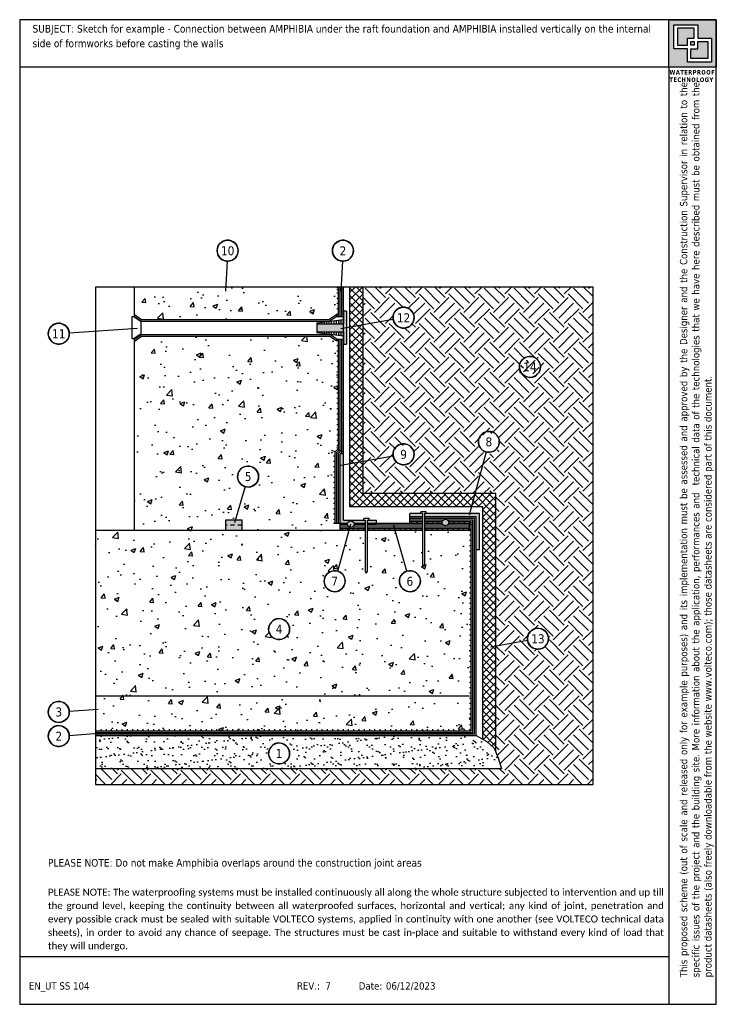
# Model space of a CAD drawing. Header units: millimetres. Extents: x 3306.7 to 3327.7, y 1507.5 to 1537.2.
import ezdxf
from ezdxf.enums import TextEntityAlignment as Align

# ---------------------------------------------------------------- set-up
doc = ezdxf.new("R2010")
doc.units = ezdxf.units.MM
doc.linetypes.add('CONTINUA', pattern=[0])
doc.linetypes.add('TRATTEGGIATA', pattern=[19.049999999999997, 12.7, -6.35])
doc.layers.add('0.4', color=7, linetype='CONTINUA', lineweight=30)
doc.layers.add('163', color=7, linetype='CONTINUA')
doc.layers.add('contorno', color=6, linetype='Continuous', plot=False)
doc.layers.add('nascosto', color=7, linetype='Continuous', lineweight=25, plot=False)
doc.styles.add('tahoma', font='tahoma.ttf', dxfattribs={"height": 0.3})
pattern_1 = [(0, (-1623.163828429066, -685.6239089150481), (0, 0.15875), [])]

msp = doc.modelspace()

# ---------------------------------------------------------------- hatches: boundary and pattern name
h = msp.add_hatch()
h.set_pattern_fill('AR-CONC', color=256, scale=0.008)
h.set_pattern_definition([(49.99999999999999, (574.534882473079, -376.3899583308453), (1.457477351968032, -0.1275126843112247), [0.1524, -1.6764]), (355, (574.534882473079, -376.3899583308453), (-0.2819473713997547, 1.528454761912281), [0.12192, -1.34112467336]), (100.4514447, (574.6563385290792, -376.4005843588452), (1.175529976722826, 1.400942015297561), [0.1295200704, -1.4247219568]), (46.18420000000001, (574.534882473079, -375.9835583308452), (2.168632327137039, -0.3363386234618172), [0.2286, -2.5146]), (96.63555760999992, (574.7156016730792, -376.0115863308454), (1.899233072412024, 1.979408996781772), [0.19428018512, -2.13708486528]), (351.1841511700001, (574.534882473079, -375.9835583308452), (1.899233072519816, 1.979408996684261), [0.18287973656, -2.01167785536]), (21, (574.738082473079, -376.0851583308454), (1.21291513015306, -0.8181215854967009), [0.1524, -1.6764]), (326.0000000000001, (574.738082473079, -376.0851583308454), (0.4944162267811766, 1.473503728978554), [0.12192, -1.34112]), (71.45144499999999, (574.8391587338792, -376.1533351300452), (1.707331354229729, 0.655382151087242), [0.1295200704, -1.4247195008]), (37.50000000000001, (574.534882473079, -376.3899583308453), (0.02470882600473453, 0.6764403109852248), [0, -1.324864, 0, -1.36144, 0, -1.3462]), (7.499999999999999, (574.534882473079, -376.3899583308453), (0.534557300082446, 0.8014445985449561), [0, -0.7762239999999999, 0, -1.294384, 0, -0.5130800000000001]), (327.5, (574.081746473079, -376.3899583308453), (1.084724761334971, -0.04582995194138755), [0, -0.508, 0, -1.58496, 0, -2.10312]), (317.5, (573.878546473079, -376.3899583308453), (1.185033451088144, 0.2034119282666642), [0, -0.6604, 0, -1.052576, 0, -1.49352])])
h.paths.add_polyline_path([(3316.082507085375, 1528.135173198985), (3316.300728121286, 1528.28751606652), (3316.300728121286, 1528.226537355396), (3316.350728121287, 1528.226537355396), (3316.350728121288, 1529.111585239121), (3310.200728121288, 1529.111585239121), (3310.200728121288, 1528.28751606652), (3310.418949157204, 1528.135173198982)])
h.paths.add_polyline_path([(3310.4189491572, 1527.635173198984), (3310.200728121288, 1527.482830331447), (3310.200728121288, 1521.780563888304), (3312.950728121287, 1521.780563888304), (3312.950728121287, 1522.080563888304), (3313.242659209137, 1522.080563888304), (3313.540441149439, 1523.091533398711, -1.023459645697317), (3313.73305834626, 1523.693599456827, -0.3197688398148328), (3313.945917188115, 1523.394799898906, -0.5008302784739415), (3313.54044114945, 1523.091533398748), (3313.242659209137, 1522.080563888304), (3313.450728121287, 1522.080563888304), (3313.450728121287, 1521.780563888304), (3316.400728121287, 1521.780563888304), (3316.400728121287, 1521.980563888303), (3316.250728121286, 1521.980563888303), (3316.250728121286, 1524.142695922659), (3316.350728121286, 1524.242695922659), (3316.350728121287, 1527.543809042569), (3316.300728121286, 1527.543809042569), (3316.300728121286, 1527.482830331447), (3316.082507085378, 1527.635173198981)])
h.paths.add_polyline_path([(3309.028704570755, 1521.780563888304), (3309.028704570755, 1515.730563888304), (3320.350728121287, 1515.730563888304), (3320.350728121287, 1522.030563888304), (3320.300728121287, 1521.980563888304), (3320.300728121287, 1521.780563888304), (3318.942815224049, 1521.780563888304), (3318.942815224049, 1520.730563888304), (3318.917815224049, 1520.680563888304), (3318.892815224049, 1520.730563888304), (3318.892815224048, 1521.780563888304), (3318.060135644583, 1521.780563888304), (3318.418316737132, 1520.542762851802, -0.1548446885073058), (3318.609484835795, 1520.537872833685, -0.3197688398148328), (3318.822343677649, 1520.239073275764, -1), (3318.190046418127, 1520.239073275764, -0.3339220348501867), (3318.41831673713, 1520.542762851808), (3318.060135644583, 1521.780563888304), (3317.22296263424, 1521.780563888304), (3317.22296263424, 1520.530563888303), (3317.19796263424, 1520.480563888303), (3317.17296263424, 1520.530563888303), (3317.17296263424, 1521.780563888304), (3316.672868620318, 1521.780563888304), (3316.330240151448, 1520.541506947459, -0.009298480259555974), (3316.341422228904, 1520.537872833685, -0.3197688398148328), (3316.554281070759, 1520.239073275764, -1), (3315.921983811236, 1520.239073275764, -0.5037043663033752), (3316.330240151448, 1520.54150694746), (3316.672868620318, 1521.780563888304)])
h.paths.add_polyline_path([(3314.880864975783, 1518.795036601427, -1), (3314.24856771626, 1518.795036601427, -1)], flags=16)
h.paths.add_polyline_path([(3314.395853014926, 1518.591061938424), (3314.733579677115, 1518.591061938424), (3314.733579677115, 1518.996061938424), (3314.395853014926, 1518.996061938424)], flags=8)
at = {"linetype": 'CONTINUA'}
h = msp.add_hatch(dxfattribs=at)
h.set_pattern_fill('EARTH', color=8, scale=0.1, angle=45)
h.set_pattern_definition([(45, (-1623.163828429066, -685.6239089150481), (0, 0.8980256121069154), [0.635, -0.635]), (45, (-1623.332208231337, -685.4555291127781), (0, 0.8980256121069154), [0.635, -0.635]), (45, (-1623.500588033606, -685.2871493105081), (0, 0.8980256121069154), [0.635, -0.635]), (135, (-1623.500588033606, -685.1748961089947), (-0.8980256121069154, 0), [0.635, -0.635]), (135, (-1623.332208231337, -685.0065163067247), (-0.8980256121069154, 0), [0.635, -0.635]), (135, (-1623.163828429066, -684.8381365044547), (-0.8980256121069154, 0), [0.635, -0.635])])
edge = h.paths.add_edge_path()
edge.add_line((3324.028704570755, 1529.111585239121), (3317.100728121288, 1529.111585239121))
edge.add_line((3317.100728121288, 1529.111585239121), (3317.100728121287, 1527.968887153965))
edge.add_line((3317.100728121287, 1527.968887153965), (3318.004565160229, 1528.132415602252))
edge.add_arc((3318.315662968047, 1528.188701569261), 0.3161486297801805, 70.93062630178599, 190.2554070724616, ccw=False)
edge.add_arc((3318.315662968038, 1528.188701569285), 0.3161486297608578, 4.132516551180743e-11, 70.93062629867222, ccw=False)
edge.add_arc((3318.315662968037, 1528.188701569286), 0.316148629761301, -169.744592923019, 0, ccw=False)
edge.add_line((3318.004565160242, 1528.132415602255), (3317.100728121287, 1527.968887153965))
edge.add_line((3317.100728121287, 1527.968887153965), (3317.100728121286, 1523.797125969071))
edge.add_line((3317.100728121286, 1523.797125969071), (3318.004565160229, 1523.960654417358))
edge.add_arc((3318.315662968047, 1524.016940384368), 0.3161486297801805, 70.93062630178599, 190.2554070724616, ccw=False)
edge.add_arc((3318.315662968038, 1524.016940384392), 0.3161486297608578, 4.132516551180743e-11, 70.93062629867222, ccw=False)
edge.add_arc((3318.315662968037, 1524.016940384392), 0.316148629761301, -169.744592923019, 0, ccw=False)
edge.add_line((3318.004565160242, 1523.960654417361), (3317.100728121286, 1523.797125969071))
edge.add_line((3317.100728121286, 1523.797125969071), (3317.100728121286, 1522.880563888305))
edge.add_line((3317.100728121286, 1522.880563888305), (3320.469724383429, 1522.880563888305))
edge.add_line((3320.469724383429, 1522.880563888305), (3320.803872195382, 1524.088860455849))
edge.add_arc((3320.887203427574, 1524.393829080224), 0.3161486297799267, 70.9306263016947, 254.7172609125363, ccw=False)
edge.add_arc((3320.887203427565, 1524.393829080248), 0.3161486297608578, 4.132516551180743e-11, 70.93062629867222, ccw=False)
edge.add_arc((3320.887203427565, 1524.393829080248), 0.3161486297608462, 254.71726091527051, 359.9999999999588, ccw=False)
edge.add_line((3320.803872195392, 1524.088860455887), (3320.469724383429, 1522.880563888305))
edge.add_line((3320.469724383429, 1522.880563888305), (3321.100728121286, 1522.880563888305))
edge.add_line((3321.100728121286, 1522.880563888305), (3321.100728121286, 1518.275129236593))
edge.add_line((3321.100728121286, 1518.275129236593), (3322.055229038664, 1518.447824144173))
edge.add_arc((3322.366326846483, 1518.504110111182), 0.3161486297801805, 70.93062630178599, 190.2554070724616, ccw=False)
edge.add_arc((3322.366326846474, 1518.504110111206), 0.3161486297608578, 4.132516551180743e-11, 70.93062629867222, ccw=False)
edge.add_arc((3322.366326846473, 1518.504110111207), 0.316148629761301, -169.744592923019, 0, ccw=False)
edge.add_line((3322.055229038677, 1518.447824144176), (3321.100728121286, 1518.275129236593))
edge.add_line((3321.100728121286, 1518.275129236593), (3321.100728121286, 1515.079542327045))
edge.add_line((3321.100728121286, 1515.079542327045), (3321.16630131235, 1514.911036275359))
edge.add_line((3321.16630131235, 1514.911036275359), (3321.270057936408, 1514.580563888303))
edge.add_line((3321.270057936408, 1514.580563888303), (3309.028704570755, 1514.580563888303))
edge.add_line((3309.028704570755, 1514.580563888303), (3309.028704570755, 1514.111585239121))
edge.add_line((3309.028704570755, 1514.111585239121), (3324.028704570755, 1514.111585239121))
edge.add_line((3324.028704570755, 1514.111585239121), (3324.028704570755, 1529.111585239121))
edge = h.paths.add_edge_path(flags=16)
edge.add_arc((3322.124557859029, 1526.702925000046), 0.316148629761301, 0, 360)
h.paths.add_polyline_path([(3321.854104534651, 1526.498270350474), (3322.395011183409, 1526.498270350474), (3322.395011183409, 1526.904630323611), (3321.854104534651, 1526.904630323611)], flags=16)
h = msp.add_hatch()
h.set_pattern_fill('LINE', color=256, scale=0.05)
h.set_pattern_definition(pattern_1)
h.paths.add_polyline_path([(3316.350728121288, 1529.111585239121), (3316.300728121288, 1529.111585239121), (3316.300728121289, 1528.226537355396), (3316.350728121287, 1528.226537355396)])
h = msp.add_hatch(color=4)
h.dxf.hatch_style = 1
h.paths.add_polyline_path([(3316.400728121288, 1529.111585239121), (3316.350728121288, 1529.111585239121), (3316.350728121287, 1528.226537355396), (3316.400728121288, 1528.226537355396)])
h.paths.add_polyline_path([(3316.500728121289, 1529.111585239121), (3316.450728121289, 1529.111585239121), (3316.450728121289, 1528.226537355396), (3316.500728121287, 1528.226537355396), (3316.500728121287, 1528.385173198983)])
h = msp.add_hatch()
h.set_pattern_fill('ANSI37', color=256, scale=0.05)
h.set_pattern_definition([(45, (-1623.163828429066, -685.6239089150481), (-0.1122532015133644, 0.1122532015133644), []), (135, (-1623.163828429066, -685.6239089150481), (-0.1122532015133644, -0.1122532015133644), [])])
h.paths.add_polyline_path([(3317.100728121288, 1529.111585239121), (3316.700728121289, 1529.111585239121), (3316.700728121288, 1527.896516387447), (3317.100728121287, 1527.968887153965)])
h.paths.add_polyline_path([(3317.100728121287, 1527.968887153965), (3316.700728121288, 1527.896516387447), (3316.700728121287, 1523.724755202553), (3317.100728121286, 1523.797125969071)])
h.paths.add_polyline_path([(3320.469724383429, 1522.880563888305), (3317.100728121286, 1522.880563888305), (3317.100728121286, 1523.797125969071), (3316.700728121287, 1523.724755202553), (3316.700728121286, 1522.480563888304), (3320.363502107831, 1522.480563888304)])
h.paths.add_polyline_path([(3321.100728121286, 1522.880563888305), (3320.469724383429, 1522.880563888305), (3320.363502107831, 1522.480563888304), (3320.700728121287, 1522.480563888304), (3320.700728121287, 1515.469908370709), (3320.821708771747, 1515.402972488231), (3321.05144044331, 1515.206198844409), (3321.100728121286, 1515.079542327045)])
h = msp.add_hatch(color=1)
h.dxf.hatch_style = 1
h.paths.add_polyline_path([(3316.600728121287, 1528.385173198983), (3316.500728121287, 1528.385173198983), (3316.500728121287, 1528.005173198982), (3315.700728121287, 1528.005173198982), (3315.700728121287, 1527.765173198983), (3316.500728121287, 1527.765173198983), (3316.500728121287, 1527.385173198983), (3316.600728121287, 1527.385173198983)])
at = {"true_color": 0xf8991e}
h = msp.add_hatch(color=30, dxfattribs=at)
h.dxf.hatch_style = 1
h.paths.add_polyline_path([(3316.42800084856, 1528.126082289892), (3316.355273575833, 1528.116991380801), (3316.355273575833, 1528.005173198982), (3316.42800084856, 1528.005173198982)])
h.paths.add_polyline_path([(3316.500728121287, 1528.135173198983), (3316.42800084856, 1528.126082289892), (3316.42800084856, 1528.005173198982), (3316.500728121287, 1528.005173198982)])
h.paths.add_polyline_path([(3316.42800084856, 1527.765173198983), (3316.355273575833, 1527.765173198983), (3316.355273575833, 1527.653355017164), (3316.42800084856, 1527.644264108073)])
h.paths.add_polyline_path([(3316.500728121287, 1527.765173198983), (3316.42800084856, 1527.765173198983), (3316.42800084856, 1527.644264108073), (3316.500728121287, 1527.635173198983)])
h = msp.add_hatch()
h.set_pattern_fill('LINE', color=256, scale=0.05)
h.set_pattern_definition(pattern_1)
h.paths.add_polyline_path([(3316.350728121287, 1527.543809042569), (3316.300728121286, 1527.543809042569), (3316.300728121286, 1527.482830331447), (3316.300728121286, 1524.213406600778), (3316.350728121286, 1524.192695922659)])
h.paths.add_polyline_path([(3316.250728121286, 1524.092695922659), (3316.200728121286, 1524.113406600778), (3316.200728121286, 1521.980563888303), (3316.250728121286, 1521.980563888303)])
h = msp.add_hatch(color=4)
h.dxf.hatch_style = 1
h.paths.add_polyline_path([(3316.400728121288, 1527.543809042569), (3316.350728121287, 1527.543809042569), (3316.350728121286, 1524.192695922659), (3316.250728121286, 1524.092695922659), (3316.250728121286, 1521.980563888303), (3316.300728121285, 1521.980563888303), (3316.300728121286, 1524.07198524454), (3316.400728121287, 1524.171985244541)])
h.paths.add_polyline_path([(3316.500728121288, 1527.543809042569), (3316.450728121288, 1527.543809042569), (3316.450728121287, 1524.151274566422), (3316.350728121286, 1524.051274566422), (3316.350728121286, 1521.980563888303), (3316.400728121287, 1521.980563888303), (3316.400728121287, 1524.030563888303), (3316.500728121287, 1524.130563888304)])
h = msp.add_hatch(color=1)
h.dxf.hatch_style = 1
h.paths.add_polyline_path([(3316.500728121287, 1524.080563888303), (3316.400728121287, 1524.080563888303), (3316.400728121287, 1521.980563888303), (3316.624714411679, 1521.980563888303, -0.8222333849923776), (3316.82094356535, 1521.980563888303), (3317.17296263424, 1521.980563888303), (3317.17296263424, 1522.080563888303), (3316.500728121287, 1522.080563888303)])
h.paths.add_polyline_path([(3317.22296263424, 1522.080563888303), (3317.22296263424, 1521.980563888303), (3317.500728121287, 1521.980563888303), (3317.500728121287, 1522.080563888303)])
h.paths.add_polyline_path([(3318.892815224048, 1522.180563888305), (3318.892815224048, 1522.280563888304), (3318.500728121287, 1522.280563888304), (3318.500728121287, 1522.180563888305)])
h.paths.add_polyline_path([(3320.500728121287, 1522.180563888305), (3320.500728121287, 1521.180563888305), (3320.600728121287, 1521.180563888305), (3320.600728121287, 1522.280563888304), (3318.942815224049, 1522.280563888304), (3318.942815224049, 1522.180563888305)])
h = msp.add_hatch(color=4)
h.dxf.hatch_style = 1
h.paths.add_polyline_path([(3318.892815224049, 1522.180563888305), (3318.500728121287, 1522.180563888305), (3318.500728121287, 1522.130563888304), (3318.892815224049, 1522.130563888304)], flags=17)
h.paths.add_polyline_path([(3318.892815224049, 1522.080563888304), (3318.500728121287, 1522.080563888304), (3318.500728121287, 1522.030563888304), (3318.892815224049, 1522.030563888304)], flags=16)
h.paths.add_polyline_path([(3320.500728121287, 1522.180563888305), (3318.942815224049, 1522.180563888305), (3318.942815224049, 1522.130563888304), (3320.450728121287, 1522.130563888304), (3320.450728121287, 1515.630563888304), (3309.028704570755, 1515.630563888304), (3309.028704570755, 1515.580563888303), (3320.500728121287, 1515.580563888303)])
edge = h.paths.add_edge_path(flags=17)
edge.add_arc((3319.885746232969, 1522.170553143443), 0.2531842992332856, 200.8197906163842, 213.5671864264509, ccw=False)
edge.add_line((3319.649094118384, 1522.080563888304), (3320.400728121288, 1522.080563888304))
edge.add_line((3320.400728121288, 1522.080563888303), (3320.400728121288, 1515.680563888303))
edge.add_line((3320.400728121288, 1515.680563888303), (3309.028704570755, 1515.680563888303))
edge.add_line((3309.028704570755, 1515.680563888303), (3309.028704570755, 1515.730563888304))
edge.add_line((3309.028704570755, 1515.730563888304), (3320.350728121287, 1515.730563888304))
edge.add_line((3320.350728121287, 1515.730563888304), (3320.350728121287, 1522.030563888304))
edge.add_line((3320.350728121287, 1522.030563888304), (3319.674783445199, 1522.030563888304))
edge = h.paths.add_edge_path(flags=16)
edge.add_arc((3319.469820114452, 1522.066556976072), 0.03699501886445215, -76.63496819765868, 22.247991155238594, ccw=False)
edge.add_line((3319.478371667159, 1522.030563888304), (3318.942815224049, 1522.030563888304))
edge.add_line((3318.942815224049, 1522.030563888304), (3318.942815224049, 1522.080563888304))
edge.add_line((3318.942815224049, 1522.080563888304), (3319.504060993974, 1522.080563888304))
at = {"true_color": 0xf8d731}
h = msp.add_hatch(color=40, dxfattribs=at)
h.dxf.hatch_style = 1
h.paths.add_polyline_path([(3313.450728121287, 1522.080563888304), (3312.950728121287, 1522.080563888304), (3312.950728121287, 1521.930563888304), (3313.450728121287, 1521.930563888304)])
h.paths.add_polyline_path([(3313.450728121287, 1521.930563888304), (3312.950728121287, 1521.930563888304), (3312.950728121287, 1521.780563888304), (3313.450728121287, 1521.780563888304)])
h = msp.add_hatch(color=4)
h.dxf.hatch_style = 1
h.paths.add_polyline_path([(3316.622828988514, 1521.961236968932, -0.04866162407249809), (3316.624714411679, 1521.980563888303), (3316.400728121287, 1521.980563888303), (3316.400728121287, 1521.930563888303), (3316.627649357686, 1521.930563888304, -0.07809728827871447)])
h.paths.add_polyline_path([(3317.17296263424, 1521.980563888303), (3316.82094356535, 1521.980563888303, -0.04866162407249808), (3316.822828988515, 1521.961236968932, -0.07809728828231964), (3316.818008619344, 1521.930563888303), (3317.17296263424, 1521.930563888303)])
h.paths.add_polyline_path([(3316.716994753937, 1521.86140730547, -0.1444477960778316), (3316.663737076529, 1521.880563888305), (3316.400728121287, 1521.880563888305), (3316.400728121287, 1521.830563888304), (3316.707601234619, 1521.830563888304)])
h.paths.add_polyline_path([(3317.17296263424, 1521.880563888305), (3316.781920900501, 1521.880563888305, -0.1743792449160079), (3316.716994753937, 1521.86140730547), (3316.707601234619, 1521.830563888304), (3317.17296263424, 1521.830563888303)])
h.paths.add_polyline_path([(3318.892815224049, 1521.980563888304), (3318.500728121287, 1521.980563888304), (3317.22296263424, 1521.980563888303), (3317.22296263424, 1521.930563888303), (3318.892815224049, 1521.930563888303)])
h.paths.add_polyline_path([(3318.045667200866, 1521.880563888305), (3317.22296263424, 1521.880563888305), (3317.22296263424, 1521.830563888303), (3318.060135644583, 1521.830563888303)])
h.paths.add_polyline_path([(3318.892815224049, 1521.880563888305), (3318.045667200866, 1521.880563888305), (3318.060135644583, 1521.830563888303), (3318.892815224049, 1521.830563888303)])
h.paths.add_polyline_path([(3320.300728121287, 1521.980563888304), (3319.67160461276, 1521.980563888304, -0.1587882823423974), (3319.635023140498, 1521.930563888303), (3320.300728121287, 1521.930563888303)])
h.paths.add_polyline_path([(3319.481550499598, 1521.980563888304), (3318.942815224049, 1521.980563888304), (3318.942815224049, 1521.930563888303), (3319.51813197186, 1521.930563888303, -0.1587882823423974)])
h.paths.add_polyline_path([(3320.300728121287, 1521.880563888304), (3318.942815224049, 1521.880563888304), (3318.942815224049, 1521.830563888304), (3320.300728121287, 1521.830563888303)])
h = msp.add_hatch()
h.set_pattern_fill('LINE', color=256, scale=0.05, angle=90)
h.set_pattern_definition([(90, (601.5348800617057, -376.3899594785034), (-0.15875, 9.720633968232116e-18), [])])
h.paths.add_polyline_path([(3316.686694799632, 1521.830563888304), (3316.400728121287, 1521.830563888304), (3316.400728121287, 1521.780563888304), (3316.672868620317, 1521.780563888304)])
h.paths.add_polyline_path([(3317.17296263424, 1521.830563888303), (3316.686694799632, 1521.830563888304), (3316.672868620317, 1521.780563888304), (3317.17296263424, 1521.780563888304)])
h.paths.add_polyline_path([(3318.045667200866, 1521.830563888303), (3317.22296263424, 1521.830563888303), (3317.22296263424, 1521.780563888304), (3318.060135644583, 1521.780563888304)])
h.paths.add_polyline_path([(3318.892815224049, 1521.830563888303), (3318.045667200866, 1521.830563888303), (3318.060135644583, 1521.780563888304), (3318.892815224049, 1521.780563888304)])
h.paths.add_polyline_path([(3320.300728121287, 1521.830563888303), (3318.942815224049, 1521.830563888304), (3318.942815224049, 1521.780563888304), (3320.300728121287, 1521.780563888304)])
at = {"true_color": 0xf8991e}
h = msp.add_hatch(color=30, dxfattribs=at)
h.dxf.hatch_style = 1
h.paths.add_polyline_path([(3319.676577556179, 1522.011706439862, 1), (3319.476577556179, 1522.011706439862, 1)])
h.paths.add_polyline_path([(3316.822828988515, 1521.961236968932, 1), (3316.622828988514, 1521.961236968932, 1)])
h = msp.add_hatch()
h.set_pattern_fill('LINE', color=256, scale=0.05, angle=90)
h.set_pattern_definition([(90, (-1623.163828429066, -685.5739089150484), (-0.15875, 9.720633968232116e-18), [])])
h.paths.add_polyline_path([(3318.892815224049, 1522.030563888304), (3318.500728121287, 1522.030563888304), (3318.500728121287, 1521.980563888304), (3318.892815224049, 1521.980563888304)])
edge = h.paths.add_edge_path()
edge.add_arc((3319.576577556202, 1522.011706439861), 0.09999999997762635, 341.8548403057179, 370.8696044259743)
edge.add_line((3319.674783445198, 1522.030563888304), (3320.350728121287, 1522.030563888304))
edge.add_line((3320.350728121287, 1522.030563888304), (3320.300728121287, 1521.980563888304))
edge.add_line((3320.300728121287, 1521.980563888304), (3319.67160461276, 1521.980563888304))
edge = h.paths.add_edge_path()
edge.add_arc((3319.576577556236, 1522.011706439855), 0.1000000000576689, 169.1303955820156, 198.1451596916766)
edge.add_line((3319.481550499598, 1521.980563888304), (3318.942815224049, 1521.980563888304))
edge.add_line((3318.942815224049, 1521.980563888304), (3318.942815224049, 1522.030563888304))
edge.add_line((3318.942815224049, 1522.030563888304), (3319.478371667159, 1522.030563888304))
h = msp.add_hatch()
h.set_pattern_fill('LINE', color=256, scale=0.05)
h.set_pattern_definition(pattern_1)
h.paths.add_polyline_path([(3320.350728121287, 1522.030563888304), (3320.300728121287, 1521.980563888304), (3320.300728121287, 1515.780563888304), (3320.350728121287, 1515.730563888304)])
h = msp.add_hatch()
h.set_pattern_fill('LINE', color=256, scale=0.05, angle=90)
h.set_pattern_definition([(90, (-1623.163828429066, -685.6239089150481), (-0.15875, 9.720633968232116e-18), [])])
h.paths.add_polyline_path([(3320.300728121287, 1515.780563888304), (3309.028704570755, 1515.780563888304), (3309.028704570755, 1515.730563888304), (3320.350728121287, 1515.730563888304)])
h = msp.add_hatch()
h.set_pattern_fill('AR-SAND', color=256, scale=0.008)
h.set_pattern_definition([(37.50000000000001, (-745.0843049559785, -1045.944695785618), (-0.01280025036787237, 0.3915305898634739), [0, -0.308864, 0, -0.34544, 0, -0.3302]), (7.499999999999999, (-745.0843049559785, -1045.944695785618), (0.3596186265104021, 0.5734600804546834), [0, -0.166624, 0, -0.278384, 0, -0.10668]), (327.5, (-745.3342409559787, -1045.944695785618), (0.6327938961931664, 0.00114974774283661), [0, -0.1016, 0, -0.36576, 0, -0.47752]), (317.5, (-745.3342409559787, -1045.944695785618), (0.6108451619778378, 0.1783434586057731), [0, -0.0508, 0, -0.239776, 0, -0.27432])])
h.paths.add_polyline_path([(3321.05144044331, 1515.206198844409), (3320.821708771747, 1515.402972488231), (3320.500728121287, 1515.580563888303), (3309.028704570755, 1515.580563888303), (3309.028704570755, 1514.580563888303), (3321.270057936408, 1514.580563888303), (3321.16630131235, 1514.911036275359)])
h.paths.add_polyline_path([(3314.668006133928, 1515.343077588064, -0.3197688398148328), (3314.880864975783, 1515.044278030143, -3.127259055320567)], flags=16)
h.paths.add_polyline_path([(3314.395626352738, 1514.839623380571), (3314.733806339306, 1514.839623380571), (3314.733806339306, 1515.245983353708), (3314.395626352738, 1515.245983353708)], flags=8)
at = {"layer": '0.4'}
h = msp.add_hatch(color=252, dxfattribs=at)
h.dxf.hatch_style = 1
h.paths.add_polyline_path([(3327.743895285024, 1537.176775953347), (3326.313513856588, 1537.176775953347), (3326.313513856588, 1535.746394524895), (3327.743895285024, 1535.746394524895)])
h.paths.add_polyline_path([(3326.462794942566, 1537.025620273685), (3327.186508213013, 1537.025620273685), (3327.186508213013, 1536.620866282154), (3327.594614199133, 1536.620866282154), (3327.594614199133, 1535.897550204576), (3326.870900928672, 1535.897550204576), (3326.870900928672, 1536.302304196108), (3326.462794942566, 1536.302304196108)], flags=16)
h.paths.add_polyline_path([(3326.569670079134, 1536.918745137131), (3327.07963307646, 1536.918745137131), (3327.07963307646, 1536.620866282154), (3326.870900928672, 1536.620866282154), (3326.870900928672, 1536.409179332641), (3326.569670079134, 1536.409179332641)], flags=0)
h.paths.add_polyline_path([(3326.977776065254, 1536.513991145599), (3327.07963307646, 1536.513991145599), (3327.07963307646, 1536.409179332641), (3326.977776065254, 1536.409179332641)], flags=0)
h.paths.add_polyline_path([(3326.977776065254, 1536.302304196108), (3327.186508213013, 1536.302304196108), (3327.186508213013, 1536.513991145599), (3327.48773906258, 1536.513991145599), (3327.48773906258, 1536.004425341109), (3326.977776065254, 1536.004425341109)], flags=0)
h.paths.add_polyline_path([(3327.07963307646, 1536.918745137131), (3326.569670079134, 1536.918745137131), (3326.569670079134, 1536.409179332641), (3326.870900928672, 1536.409179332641), (3326.870900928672, 1536.620866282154), (3327.07963307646, 1536.620866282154)], flags=0)
h.paths.add_polyline_path([(3327.07963307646, 1536.513991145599), (3326.977776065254, 1536.513991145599), (3326.977776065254, 1536.409179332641), (3327.07963307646, 1536.409179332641)], flags=0)
h.paths.add_polyline_path([(3327.48773906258, 1536.513991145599), (3327.186508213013, 1536.513991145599), (3327.186508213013, 1536.302304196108), (3326.977776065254, 1536.302304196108), (3326.977776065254, 1536.004425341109), (3327.48773906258, 1536.004425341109)], flags=0)
h = msp.add_hatch(color=252, dxfattribs=at)
h.dxf.hatch_style = 1
h.paths.add_polyline_path([(3327.07963307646, 1536.918745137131), (3326.569670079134, 1536.918745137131), (3326.569670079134, 1536.409179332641), (3326.870900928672, 1536.409179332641), (3326.870900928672, 1536.620866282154), (3327.07963307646, 1536.620866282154)])
h.paths.add_polyline_path([(3327.07963307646, 1536.513991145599), (3326.977776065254, 1536.513991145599), (3326.977776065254, 1536.409179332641), (3327.07963307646, 1536.409179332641)], flags=17)
h.paths.add_polyline_path([(3327.48773906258, 1536.513991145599), (3327.186508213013, 1536.513991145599), (3327.186508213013, 1536.302304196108), (3326.977776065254, 1536.302304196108), (3326.977776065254, 1536.004425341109), (3327.48773906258, 1536.004425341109)])

# ---------------------------------------------------------------- linework, layer by layer
for p, q in [((3312.996544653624, 1529.89304422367), (3312.950632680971, 1528.992931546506)), ((3316.471324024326, 1529.89304422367), (3316.425412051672, 1528.992931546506)), ((3310.200728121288, 1528.226537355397), (3310.200728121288, 1529.111585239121)), ((3316.350728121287, 1528.226537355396), (3316.350728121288, 1529.111585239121)), ((3316.400728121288, 1528.226537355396), (3316.400728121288, 1529.111585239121)), ((3316.450728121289, 1528.226537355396), (3316.450728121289, 1529.111585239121)), ((3316.500728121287, 1524.030563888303), (3316.500728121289, 1529.111585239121)), ((3316.700728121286, 1522.480563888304), (3316.700728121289, 1529.111585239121)), ((3317.100728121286, 1522.880563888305), (3317.100728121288, 1529.111585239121)), ((3316.500728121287, 1528.385173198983), (3316.500728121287, 1528.005173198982)), ((3316.600728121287, 1528.385173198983), (3316.500728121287, 1528.385173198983)), ((3316.600728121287, 1528.385173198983), (3316.600728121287, 1527.385173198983)), ((3310.189279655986, 1528.210138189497), (3310.122126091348, 1528.210138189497)), ((3310.122126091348, 1528.210138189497), (3310.12212609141, 1527.560208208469)), ((3310.20072812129, 1528.287516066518), (3310.4189491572, 1528.135173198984)), ((3310.20072812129, 1528.226537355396), (3310.403222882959, 1528.085173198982)), ((3310.403222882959, 1528.085173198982), (3316.098233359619, 1528.085173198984)), ((3310.4189491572, 1528.135173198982), (3316.082507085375, 1528.135173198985)), ((3315.700728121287, 1528.035173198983), (3316.500728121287, 1528.135173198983)), ((3315.991637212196, 1528.071536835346), (3315.991637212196, 1528.005173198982)), ((3316.064364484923, 1528.080627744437), (3316.064364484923, 1528.005173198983)), ((3316.300728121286, 1528.28751606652), (3316.082507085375, 1528.135173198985)), ((3316.300728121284, 1528.226537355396), (3316.098233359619, 1528.085173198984)), ((3316.137091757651, 1528.089718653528), (3316.137091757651, 1528.005173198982)), ((3316.209819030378, 1528.098809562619), (3316.209819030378, 1528.005173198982)), ((3316.282546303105, 1528.10790047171), (3316.282546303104, 1528.005173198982)), ((3316.300728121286, 1528.226537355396), (3316.300728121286, 1528.28751606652)), ((3316.300728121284, 1528.226537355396), (3316.500728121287, 1528.226537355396)), ((3316.355273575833, 1528.116991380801), (3316.355273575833, 1528.005173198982)), ((3316.42800084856, 1528.126082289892), (3316.42800084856, 1528.005173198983)), ((3318.004565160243, 1528.132415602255), (3316.428259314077, 1527.847219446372)), ((3308.237623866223, 1527.727105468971), (3310.290477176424, 1527.869158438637)), ((3315.700728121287, 1528.035173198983), (3315.700728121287, 1527.735173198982)), ((3315.700728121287, 1528.005173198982), (3316.500728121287, 1528.005173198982)), ((3315.773455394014, 1528.044264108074), (3315.773455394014, 1528.005173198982)), ((3315.846182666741, 1528.053355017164), (3315.846182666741, 1528.005173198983)), ((3315.918909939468, 1528.062445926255), (3315.918909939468, 1528.005173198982)), ((3310.12212609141, 1527.560208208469), (3310.189279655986, 1527.560208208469)), ((3310.200728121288, 1527.543809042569), (3310.403222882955, 1527.685173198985)), ((3310.200728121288, 1527.482830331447), (3310.4189491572, 1527.635173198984)), ((3310.200728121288, 1521.780563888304), (3310.200728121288, 1527.543809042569)), ((3310.403222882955, 1527.685173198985), (3316.098233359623, 1527.685173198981)), ((3310.4189491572, 1527.635173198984), (3316.082507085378, 1527.635173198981)), ((3315.700728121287, 1527.765173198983), (3316.500728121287, 1527.765173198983)), ((3316.500728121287, 1527.635173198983), (3315.700728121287, 1527.735173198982)), ((3315.773455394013, 1527.765173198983), (3315.773455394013, 1527.726082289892)), ((3315.846182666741, 1527.765173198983), (3315.84618266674, 1527.7169913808)), ((3315.918909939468, 1527.765173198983), (3315.918909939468, 1527.707900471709)), ((3315.991637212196, 1527.765173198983), (3315.991637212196, 1527.698809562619)), ((3316.064364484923, 1527.765173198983), (3316.064364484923, 1527.689718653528)), ((3316.300728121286, 1527.482830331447), (3316.082507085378, 1527.635173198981)), ((3316.300728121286, 1527.543809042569), (3316.098233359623, 1527.685173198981)), ((3316.137091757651, 1527.765173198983), (3316.137091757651, 1527.680627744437)), ((3316.209819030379, 1527.765173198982), (3316.209819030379, 1527.671536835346)), ((3316.282546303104, 1527.765173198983), (3316.282546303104, 1527.662445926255)), ((3316.300728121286, 1527.482830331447), (3316.300728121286, 1527.543809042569)), ((3316.300728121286, 1527.543809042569), (3316.500728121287, 1527.543809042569)), ((3316.350728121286, 1524.192695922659), (3316.350728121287, 1527.543809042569)), ((3316.355273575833, 1527.765173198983), (3316.355273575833, 1527.653355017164)), ((3316.400728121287, 1524.171985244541), (3316.400728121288, 1527.543809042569)), ((3316.42800084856, 1527.765173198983), (3316.42800084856, 1527.644264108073)), ((3316.450728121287, 1524.151274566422), (3316.450728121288, 1527.54380904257)), ((3316.500728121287, 1527.765173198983), (3316.500728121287, 1527.385173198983)), ((3316.500728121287, 1527.385173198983), (3316.600728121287, 1527.385173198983)), ((3316.250728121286, 1524.142695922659), (3316.350728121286, 1524.242695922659)), ((3316.350728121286, 1524.242695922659), (3316.300728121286, 1524.263406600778)), ((3316.300728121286, 1524.121985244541), (3316.400728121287, 1524.221985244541)), ((3316.250728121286, 1524.142695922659), (3316.200728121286, 1524.163406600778)), ((3316.250728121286, 1521.980563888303), (3316.250728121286, 1524.142695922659)), ((3316.300728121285, 1521.980563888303), (3316.300728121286, 1524.121985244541)), ((3316.350728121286, 1524.101274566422), (3316.450728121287, 1524.201274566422)), ((3316.350728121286, 1521.980563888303), (3316.350728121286, 1524.101274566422)), ((3316.400728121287, 1524.080563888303), (3316.500728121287, 1524.180563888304)), ((3316.400728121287, 1521.780563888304), (3316.400728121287, 1524.080563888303)), ((3316.500728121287, 1524.080563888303), (3316.400728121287, 1524.080563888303)), ((3318.004565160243, 1524.010654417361), (3316.428259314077, 1523.725458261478)), ((3316.500728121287, 1522.080563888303), (3316.500728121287, 1524.080563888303)), ((3320.803872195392, 1524.138860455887), (3320.296382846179, 1522.227813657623)), ((3313.54044114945, 1523.091533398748), (3313.218432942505, 1521.998315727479)), ((3321.100728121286, 1522.880563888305), (3317.100728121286, 1522.880563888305)), ((3321.100728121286, 1515.079542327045), (3321.100728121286, 1522.880563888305)), ((3320.700728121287, 1522.480563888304), (3316.700728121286, 1522.480563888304)), ((3320.700728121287, 1515.469908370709), (3320.700728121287, 1522.480563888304)), ((3317.279533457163, 1522.130563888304), (3317.116391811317, 1522.130563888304)), ((3317.116391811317, 1522.080563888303), (3317.116391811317, 1522.130563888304)), ((3317.279533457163, 1522.080563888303), (3317.279533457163, 1522.130563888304)), ((3318.892815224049, 1522.280563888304), (3318.500728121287, 1522.280563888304)), ((3318.500728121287, 1521.980563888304), (3318.500728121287, 1522.280563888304)), ((3318.892815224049, 1522.180563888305), (3318.500728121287, 1522.180563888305)), ((3318.892815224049, 1522.130563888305), (3318.500728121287, 1522.130563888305)), ((3318.999386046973, 1522.330563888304), (3318.836244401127, 1522.330563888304)), ((3318.836244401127, 1522.280563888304), (3318.836244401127, 1522.330563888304)), ((3318.892815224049, 1520.730563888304), (3318.892815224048, 1522.280563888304)), ((3320.600728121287, 1522.280563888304), (3318.942815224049, 1522.280563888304)), ((3318.942815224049, 1522.280563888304), (3318.942815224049, 1520.730563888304)), ((3320.500728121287, 1522.180563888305), (3318.942815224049, 1522.180563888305)), ((3320.450728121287, 1522.130563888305), (3318.942815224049, 1522.130563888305)), ((3318.999386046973, 1522.280563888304), (3318.999386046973, 1522.330563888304)), ((3320.450728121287, 1515.630563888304), (3320.450728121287, 1522.130563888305)), ((3320.500728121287, 1515.580563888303), (3320.500728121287, 1522.180563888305)), ((3320.600728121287, 1521.180563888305), (3320.600728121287, 1522.280563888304)), ((3313.450728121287, 1522.080563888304), (3312.950728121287, 1522.080563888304)), ((3312.950728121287, 1522.080563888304), (3312.950728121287, 1521.780563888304)), ((3313.450728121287, 1521.780563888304), (3313.450728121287, 1522.080563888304)), ((3316.400728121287, 1521.980563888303), (3316.200728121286, 1521.980563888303)), ((3316.330240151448, 1520.54150694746), (3316.722828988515, 1521.961236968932)), ((3316.624714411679, 1521.980563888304), (3316.400728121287, 1521.980563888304)), ((3316.400728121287, 1521.980563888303), (3316.624714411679, 1521.980563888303)), ((3316.627649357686, 1521.930563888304), (3316.400728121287, 1521.930563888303)), ((3316.400728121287, 1521.880563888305), (3316.663737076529, 1521.880563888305)), ((3316.400728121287, 1521.830563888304), (3317.17296263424, 1521.830563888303)), ((3316.500728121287, 1522.080563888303), (3317.17296263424, 1522.080563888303)), ((3316.781920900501, 1521.880563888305), (3317.17296263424, 1521.880563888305)), ((3317.17296263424, 1521.930563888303), (3316.818008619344, 1521.930563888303)), ((3317.17296263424, 1521.980563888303), (3316.82094356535, 1521.980563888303)), ((3316.82094356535, 1521.980563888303), (3317.17296263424, 1521.980563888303)), ((3317.17296263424, 1520.530563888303), (3317.17296263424, 1522.080563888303)), ((3317.22296263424, 1522.080563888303), (3317.500728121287, 1522.080563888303)), ((3317.22296263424, 1522.080563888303), (3317.22296263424, 1520.530563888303)), ((3318.892815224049, 1521.980563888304), (3317.222962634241, 1521.980563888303)), ((3317.22296263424, 1521.980563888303), (3317.500728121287, 1521.980563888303)), ((3318.892815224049, 1521.930563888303), (3317.22296263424, 1521.930563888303)), ((3317.22296263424, 1521.880563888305), (3318.892815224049, 1521.880563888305)), ((3317.22296263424, 1521.830563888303), (3318.892815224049, 1521.830563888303)), ((3317.500728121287, 1521.980563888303), (3317.500728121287, 1522.080563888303)), ((3318.41831673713, 1520.542762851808), (3318.023379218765, 1521.907586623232)), ((3318.892815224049, 1522.080563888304), (3318.500728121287, 1522.080563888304)), ((3318.892815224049, 1522.030563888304), (3318.500728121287, 1522.030563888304)), ((3318.892815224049, 1521.980563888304), (3318.500728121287, 1521.980563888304)), ((3319.504060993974, 1522.080563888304), (3318.942815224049, 1522.080563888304)), ((3319.478371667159, 1522.030563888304), (3318.942815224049, 1522.030563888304)), ((3319.481550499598, 1521.980563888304), (3318.94281522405, 1521.980563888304)), ((3319.51813197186, 1521.930563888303), (3318.942815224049, 1521.930563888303)), ((3318.942815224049, 1521.880563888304), (3320.300728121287, 1521.880563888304)), ((3318.94281522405, 1521.830563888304), (3320.300728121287, 1521.830563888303)), ((3320.300728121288, 1521.930563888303), (3319.635023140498, 1521.930563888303)), ((3320.400728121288, 1522.080563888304), (3319.649094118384, 1522.080563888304)), ((3320.300728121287, 1521.980563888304), (3319.67160461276, 1521.980563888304)), ((3320.350728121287, 1522.030563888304), (3319.674783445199, 1522.030563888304)), ((3320.300728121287, 1521.980563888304), (3320.350728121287, 1522.030563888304)), ((3320.300728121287, 1521.780563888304), (3320.300728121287, 1521.980563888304)), ((3320.350728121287, 1515.730563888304), (3320.350728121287, 1522.030563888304)), ((3320.400728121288, 1515.680563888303), (3320.400728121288, 1522.080563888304)), ((3309.028704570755, 1521.780563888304), (3317.17296263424, 1521.780563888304)), ((3317.22296263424, 1521.780563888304), (3318.892815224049, 1521.780563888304)), ((3318.942815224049, 1521.780563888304), (3320.300728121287, 1521.780563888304)), ((3320.600728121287, 1521.180563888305), (3320.500728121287, 1521.180563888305)), ((3318.917815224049, 1520.680563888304), (3318.892815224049, 1520.730563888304)), ((3318.917815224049, 1520.680563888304), (3318.942815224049, 1520.730563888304)), ((3317.19796263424, 1520.480563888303), (3317.17296263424, 1520.530563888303)), ((3317.19796263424, 1520.480563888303), (3317.22296263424, 1520.530563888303)), ((3322.055229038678, 1518.447824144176), (3320.946820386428, 1518.247283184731)), ((3309.028704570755, 1516.780563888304), (3320.300728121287, 1516.780563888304)), ((3308.237623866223, 1516.318081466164), (3309.112616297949, 1516.378629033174)), ((3308.237623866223, 1515.590014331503), (3309.112616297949, 1515.650561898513)), ((3309.028704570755, 1515.730563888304), (3320.350728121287, 1515.730563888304)), ((3309.028704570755, 1515.680563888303), (3320.400728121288, 1515.680563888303)), ((3309.028704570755, 1515.630563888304), (3320.450728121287, 1515.630563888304)), ((3320.350728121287, 1515.730563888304), (3320.300728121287, 1515.780563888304)), ((3309.028704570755, 1515.580563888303), (3320.500728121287, 1515.580563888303))]:
    msp.add_line(p, q)
at = {"linetype": 'TRATTEGGIATA', "ltscale": 0.01}
msp.add_line((3313.450728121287, 1521.930563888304), (3312.950728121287, 1521.930563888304), dxfattribs=at)
for points in [[(3310.189279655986, 1527.560208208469), (3310.405070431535, 1527.710854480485), (3310.405070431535, 1528.059491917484), (3310.189279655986, 1528.210138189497)], [(3320.500728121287, 1515.580563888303), (3320.821708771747, 1515.402972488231), (3321.05144044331, 1515.206198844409), (3321.16630131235, 1514.911036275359), (3321.270057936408, 1514.580563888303), (3309.028704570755, 1514.580563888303)]]:
    msp.add_lwpolyline(points)
for centre, radius in [((3313.012649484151, 1530.208782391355), 0.3161486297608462), ((3316.487428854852, 1530.208782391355), 0.3161486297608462), ((3318.315662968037, 1528.188701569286), 0.3161486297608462), ((3307.922229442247, 1527.705280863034), 0.3161486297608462), ((3322.124557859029, 1526.702925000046), 0.3161486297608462), ((3320.887203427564, 1524.443829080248), 0.3161486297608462), ((3318.315662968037, 1524.066940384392), 0.3161486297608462), ((3313.629768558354, 1523.394799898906), 0.3161486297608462), ((3316.722828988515, 1521.961236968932), 0.1), ((3319.576577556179, 1522.011706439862), 0.1), ((3316.238132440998, 1520.239073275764), 0.3161486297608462), ((3318.506195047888, 1520.239073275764), 0.3161486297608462), ((3314.564716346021, 1518.795036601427), 0.3161486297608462), ((3322.366326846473, 1518.504110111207), 0.3161486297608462), ((3307.922229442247, 1516.296256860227), 0.3161486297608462), ((3307.922229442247, 1515.568189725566), 0.3161486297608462), ((3314.564716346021, 1515.044278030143), 0.3161486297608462)]:
    msp.add_circle(centre, radius)
at = {"layer": '163', "color": 7}
for centre in [(3313.012649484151, 1530.208782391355), (3316.487428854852, 1530.208782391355), (3318.315662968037, 1528.188701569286), (3307.922229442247, 1527.705280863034), (3322.124557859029, 1526.702925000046), (3320.887203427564, 1524.443829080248), (3318.315662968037, 1524.066940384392), (3313.629768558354, 1523.394799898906), (3316.238132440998, 1520.239073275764), (3318.506195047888, 1520.239073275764), (3314.564716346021, 1518.795036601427), (3322.366326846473, 1518.504110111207), (3307.922229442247, 1516.296256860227), (3307.922229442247, 1515.568189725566), (3314.564716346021, 1515.044278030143)]:
    msp.add_arc(centre, 0.316148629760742, 70.93062629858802, 70.30248701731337, dxfattribs=at)
at = {"layer": 'contorno', "color": 4}
for p, q in [((3326.313513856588, 1535.746394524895), (3306.743895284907, 1535.746394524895)), ((3326.313513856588, 1535.746394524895), (3326.313513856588, 1507.476775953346)), ((3326.313513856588, 1508.907157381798), (3306.743895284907, 1508.907157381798))]:
    msp.add_line(p, q, dxfattribs=at)
for points in [[(3326.313513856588, 1537.176775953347), (3327.743895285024, 1537.176775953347), (3327.743895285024, 1535.746394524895), (3326.313513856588, 1535.746394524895)], [(3327.186508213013, 1536.620866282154), (3327.594614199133, 1536.620866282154), (3327.594614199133, 1535.897550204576), (3326.870900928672, 1535.897550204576), (3326.870900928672, 1536.302304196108), (3326.462794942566, 1536.302304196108), (3326.462794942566, 1537.025620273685), (3327.186508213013, 1537.025620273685)], [(3327.07963307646, 1536.620866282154), (3327.07963307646, 1536.918745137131), (3326.569670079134, 1536.918745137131), (3326.569670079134, 1536.409179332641), (3326.870900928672, 1536.409179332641), (3326.870900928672, 1536.620866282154)], [(3326.977776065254, 1536.409179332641), (3326.977776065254, 1536.513991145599), (3327.07963307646, 1536.513991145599), (3327.07963307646, 1536.409179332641)], [(3326.977776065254, 1536.302304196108), (3327.186508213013, 1536.302304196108), (3327.186508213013, 1536.513991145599), (3327.48773906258, 1536.513991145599), (3327.48773906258, 1536.004425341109), (3326.977776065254, 1536.004425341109)], [(3309.028704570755, 1514.111585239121), (3324.028704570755, 1514.111585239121), (3324.028704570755, 1529.111585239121), (3309.028704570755, 1529.111585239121)], [(3309.028704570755, 1514.111585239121), (3324.028704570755, 1514.111585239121), (3324.028704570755, 1529.111585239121), (3309.028704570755, 1529.111585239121)], [(3309.028704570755, 1514.111585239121), (3324.028704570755, 1514.111585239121), (3324.028704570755, 1529.111585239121), (3309.028704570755, 1529.111585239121)]]:
    msp.add_lwpolyline(points, close=True, dxfattribs=at)
at = {"layer": 'contorno', "color": 3}
msp.add_lwpolyline([(3309.028704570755, 1514.111585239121), (3324.028704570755, 1514.111585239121), (3324.028704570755, 1529.111585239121), (3309.028704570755, 1529.111585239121)], close=True, dxfattribs=at)
at = {"layer": 'nascosto', "color": 4, "linetype": 'CONTINUA', "lineweight": 30}
for p, q in [((3306.743895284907, 1537.176775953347), (3306.743895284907, 1507.476775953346)), ((3327.743895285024, 1537.176775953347), (3306.743895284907, 1537.176775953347)), ((3327.743895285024, 1507.476775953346), (3327.743895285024, 1537.176775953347)), ((3306.743895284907, 1507.476775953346), (3327.743895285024, 1507.476775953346))]:
    msp.add_line(p, q, dxfattribs=at)

# ---------------------------------------------------------------- texts
at = {"style": 'tahoma'}
for s, p in [('EN_UT SS 104', (3307.021272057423, 1508.141262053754)), ('REV.:', (3315.102181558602, 1508.141262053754)), (' 7', (3315.877775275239, 1508.141262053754)), ('Date:', (3316.965415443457, 1508.141262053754)), ('06/12/2023', (3317.782622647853, 1508.141262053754))]:
    msp.add_text(s, height=0.22, rotation=0.001668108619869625, dxfattribs=at).set_placement(p, align=Align.TOP_LEFT)
at = {"color": 1, "insert": (3307.130842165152, 1537.018093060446), "char_height": 0.23, "attachment_point": 1, "style": 'tahoma'}
msp.add_mtext_dynamic_manual_height_columns('\\pxa0.83333,sm1.15;{\\C256;SUBJECT: Sketch for example - Connection between AMPHIBIA under the raft foundation and AMPHIBIA installed vertically on the internal side of formworks before casting the walls}', width=19.02553628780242, gutter_width=0, heights=[2.720990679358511], dxfattribs=at)
at = {"color": 252, "insert": (3326.331865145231, 1535.657087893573), "char_height": 0.1340894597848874, "attachment_point": 1, "style": 'tahoma'}
msp.add_mtext_dynamic_manual_height_columns('{\\fTahoma|b1|i0|c0|p34;\\T1.1;WATERPROOF TECHNOLOGY}', width=1.636872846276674, gutter_width=12.5, heights=[0], dxfattribs=at)
at = {"insert": (3326.64797972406, 1508.291400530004), "char_height": 0.22, "attachment_point": 1, "rotation": 90, "style": 'tahoma'}
msp.add_mtext_dynamic_manual_height_columns('\\pxqj;This proposed scheme (out of scale and released only for example purposes) and its implementation must be assessed and approved by the Designer and the Construction Supervisor in relation to the specific issues of the project and the building site. More information about the application, performances and  technical data of the technologies that we have here described must be obtained from the product datasheets (also freely downloadable from the website www.volteco.com); those datasheets are considered part of this document.', width=26.92329820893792, gutter_width=0, heights=[3.544565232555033], dxfattribs=at)
at = {"char_height": 0.23, "width": 18.51096072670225, "attachment_point": 1, "style": 'tahoma'}
for s, insert in [('PLEASE NOTE: Do not make Amphibia overlaps around the construction joint areas', (3307.595982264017, 1511.860520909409)), ('\\pxa0.83333,sm1.15,qj;{\\fCalibri|b0|i0|c0|p34;\\H0.91667x;PLEASE NOTE: The waterproofing systems must be installed continuously all along the whole structure subjected to intervention and up till the ground level, keeping the continuity between all waterproofed surfaces, horizontal and vertical; any kind of joint, penetration and every possible crack must be sealed with suitable VOLTECO systems, applied in continuity with one another (see VOLTECO technical data sheets), in order to avoid any chance of seepage. The structures must be cast in-place and suitable to withstand every kind of load that they will undergo.}', (3307.595982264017, 1510.96414587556))]:
    msp.add_mtext(s, dxfattribs=dict(at, insert=insert))
at = {"layer": '163', "color": 7, "style": 'tahoma'}
for s, p in [('10', (3313.012649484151, 1530.207307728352)), ('2', (3316.487428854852, 1530.207307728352)), ('12', (3318.315662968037, 1528.187226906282)), ('11', (3307.922229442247, 1527.703806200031)), ('14', (3322.124557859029, 1526.701450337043)), ('8', (3320.887203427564, 1524.442354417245)), ('9', (3318.315662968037, 1524.065465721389)), ('5', (3313.629768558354, 1523.393325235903)), ('7', (3316.238132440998, 1520.237598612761)), ('6', (3318.506195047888, 1520.237598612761)), ('4', (3314.564716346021, 1518.793561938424)), ('13', (3322.366326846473, 1518.502635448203)), ('3', (3307.922229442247, 1516.294782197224)), ('2', (3307.922229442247, 1515.566715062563)), ('1', (3314.564716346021, 1515.04280336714))]:
    msp.add_text(s, height=0.27, dxfattribs=at).set_placement(p, align=Align.MIDDLE)

doc.saveas('drawing.dxf')
